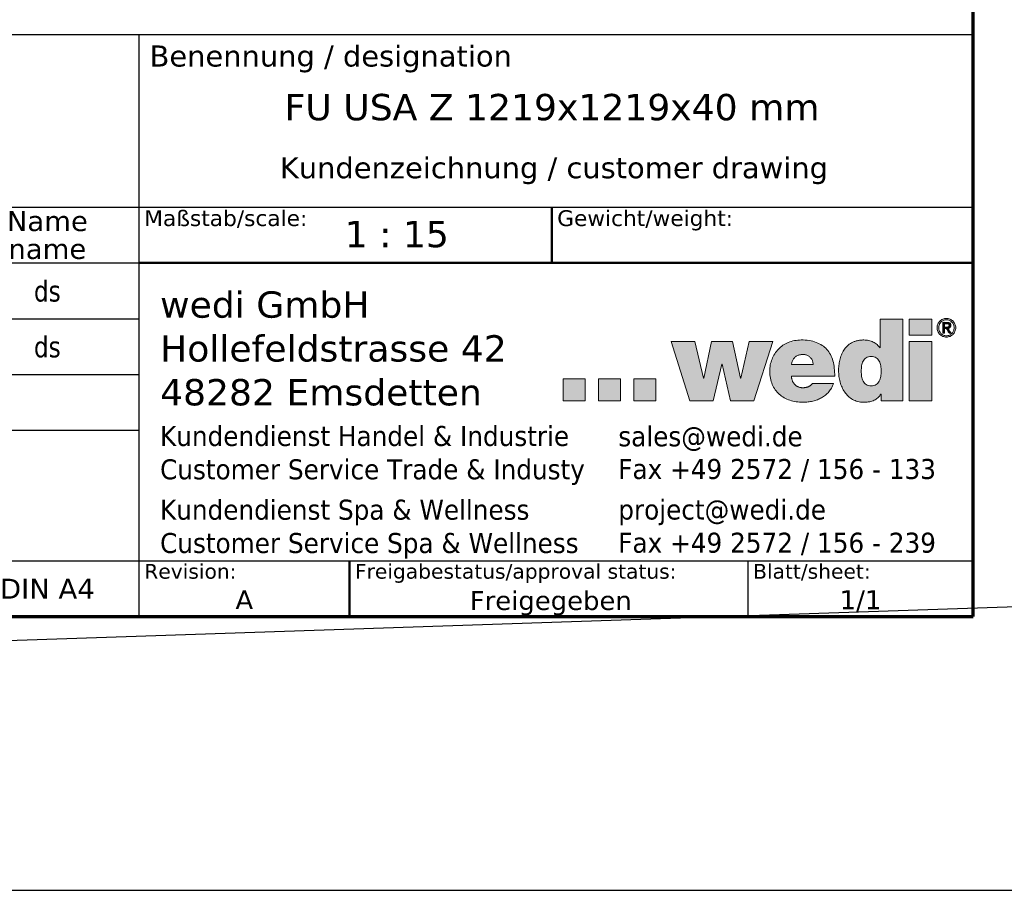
# Model space of a CAD drawing. Header units: inches. Extents: x -360 to 360, y -12 to 172.
# Tile 3 of 15: x 67 to 122, y -12 to 37. Entities that reach past the tile are written whole.
import ezdxf
from ezdxf.enums import TextEntityAlignment as Align

# ---------------------------------------------------------------- set-up
doc = ezdxf.new("R2010")
doc.units = ezdxf.units.IN
doc.header["$LTSCALE"] = 15
doc.header["$MEASUREMENT"] = 0
doc.layers.get('0').update_dxf_attribs({"lineweight": 25})
for name, color, linetype, lineweight in [('AM_BOR', 7, 'Continuous', 25), ('Ebene 1', 7, 'Continuous', 25), ('Rahmen (ISO)', 7, 'Continuous', 70), ('Schraffur (ISO)', 7, 'Continuous', 18), ('Titel (ISO)', 7, 'Continuous', 50)]:
    doc.layers.add(name, color=color, linetype=linetype, lineweight=lineweight)
doc.styles.add('Notiztext 3.5', font='verdana.ttf')
doc.styles.add('Pfeiltext', font='verdana.ttf')
doc.styles.get("Standard").update_dxf_attribs({"font": 'verdana.ttf'})
doc.styles.add('Textstil26', font='verdana.ttf')
doc.styles.add('Textstil27', font='verdana.ttf')
doc.styles.add('Textstil29', font='verdana.ttf')
doc.styles.add('Textstil30', font='verdana.ttf')
doc.styles.add('Textstil32', font='verdana.ttf', dxfattribs={"width": 0.8})
doc.styles.add('Textstil69', font='verdana.ttf')
doc.styles.add('Textstil76', font='verdana.ttf')
doc.styles.add('Textstil77', font='verdana.ttf')

# ---------------------------------------------------------------- blocks, each defined once
blk = doc.blocks.new('Ränder wedi_Zeichnungsrahmen')
at = {"layer": 'Rahmen (ISO)'}
for p, q in [((8.0315, 0.2362), (8.0315, 11.4567)), ((0.7874, 0.2362), (8.0315, 0.2362))]:
    blk.add_line(p, q, dxfattribs=at)
blk = doc.blocks.new('Schriftfelder wedi Standard - Inch_Zoll ohne Toleranz')
at = {"layer": 'Schraffur (ISO)'}
h = blk.add_hatch(color=256, dxfattribs=at)
edge = h.paths.add_edge_path(flags=0)
edge.add_spline(control_points=[(-0.5719, 0.8137), (-0.5684, 0.8138), (-0.5619, 0.8144), (-0.5532, 0.8181), (-0.5465, 0.824), (-0.5416, 0.8314), (-0.5382, 0.8399), (-0.5353, 0.8524), (-0.5343, 0.8688), (-0.5353, 0.8852), (-0.5382, 0.8976), (-0.5416, 0.9061), (-0.5465, 0.9134), (-0.5532, 0.9193), (-0.5619, 0.923), (-0.5719, 0.924), (-0.5819, 0.923), (-0.5906, 0.9193), (-0.5973, 0.9134), (-0.6022, 0.9061), (-0.6056, 0.8976), (-0.6084, 0.8852), (-0.6094, 0.8688), (-0.6084, 0.8524), (-0.6056, 0.8399), (-0.6022, 0.8314), (-0.5973, 0.824), (-0.5906, 0.8181), (-0.5819, 0.8144), (-0.5754, 0.8137), (-0.5719, 0.8137)], knot_values=[0, 0, 0, 0, 0.034699, 0.064914, 0.09345, 0.122379, 0.152717, 0.184596, 0.250776, 0.316162, 0.347791, 0.377961, 0.406791, 0.435283, 0.465485, 0.500184, 0.534837, 0.564994, 0.593447, 0.62225, 0.652404, 0.684024, 0.749407, 0.815585, 0.847456, 0.877777, 0.906678, 0.935176, 0.965345, 1, 1, 1, 1], degree=3, periodic=0)
edge = h.paths.add_edge_path()
edge.add_line((-0.5377, 1.0629), (-0.5377, 0.9552))
edge.add_line((-0.5377, 0.9552), (-0.5386, 0.9552))
edge.add_spline(control_points=[(-0.5386, 0.9552), (-0.5421, 0.9596), (-0.5493, 0.9685), (-0.5642, 0.9779), (-0.581, 0.9839), (-0.5976, 0.9856), (-0.6123, 0.9847), (-0.6245, 0.9827), (-0.6355, 0.9793), (-0.6484, 0.9734), (-0.6623, 0.9631), (-0.675, 0.9473), (-0.684, 0.9293), (-0.6898, 0.9098), (-0.693, 0.8898), (-0.6941, 0.8694), (-0.6927, 0.8486), (-0.6885, 0.8279), (-0.6814, 0.808), (-0.6713, 0.7899), (-0.6582, 0.7742), (-0.6419, 0.7619), (-0.6258, 0.7554), (-0.6118, 0.7526), (-0.5996, 0.752), (-0.587, 0.7526), (-0.5749, 0.7545), (-0.5649, 0.7576), (-0.5544, 0.7626), (-0.5444, 0.7707), (-0.5384, 0.7785), (-0.5356, 0.7821)], knot_values=[0, 0, 0, 0, 0.043155, 0.086739, 0.131645, 0.17854, 0.212404, 0.243573, 0.272592, 0.299996, 0.351779, 0.402206, 0.453011, 0.504581, 0.556321, 0.607002, 0.660443, 0.714379, 0.767879, 0.820311, 0.871582, 0.922422, 0.974633, 1.002175, 1.0312, 1.067419, 1.097992, 1.124095, 1.146867, 1.186159, 1.221249, 1.221249, 1.221249, 1.221249], degree=3, periodic=0)
edge.add_line((-0.5356, 0.7821), (-0.5347, 0.7821))
edge.add_line((-0.5347, 0.7821), (-0.5347, 0.7578))
edge.add_line((-0.5347, 0.7578), (-0.4531, 0.7578))
edge.add_line((-0.4531, 0.7578), (-0.4531, 1.0629))
edge.add_line((-0.4531, 1.0629), (-0.5377, 1.0629))
for points in [[(-0.4304, 1.0035), (-0.4304, 1.0629), (-0.3458, 1.0629), (-0.3458, 1.0035)], [(-1.319, 0.98), (-1.2497, 0.7581), (-1.163, 0.7581), (-1.1301, 0.8945), (-1.1292, 0.8945), (-1.0971, 0.7581), (-1.0104, 0.7581), (-0.9398, 0.98), (-1.0279, 0.98), (-1.0587, 0.8428), (-1.0604, 0.8428), (-1.0899, 0.98), (-1.169, 0.98), (-1.1971, 0.8428), (-1.198, 0.8428), (-1.2309, 0.98)], [(-0.4304, 0.7581), (-0.3458, 0.7581), (-0.3458, 0.9799), (-0.4304, 0.9799)], [(-1.6408, 0.8401), (-1.7235, 0.8401), (-1.7235, 0.7574), (-1.6408, 0.7574)], [(-1.5085, 0.8401), (-1.5912, 0.8401), (-1.5912, 0.7581), (-1.5085, 0.7581)], [(-1.3763, 0.8401), (-1.3763, 0.7581), (-1.4589, 0.7581), (-1.4589, 0.8401)]]:
    blk.add_hatch(color=256, dxfattribs=at).paths.add_polyline_path(points)
h = blk.add_hatch(color=256, dxfattribs=at)
edge = h.paths.add_edge_path(flags=0)
edge.add_spline(control_points=[(-0.3172, 1.0191), (-0.3165, 1.0173), (-0.3147, 1.014), (-0.3112, 1.0096), (-0.307, 1.0059), (-0.302, 1.0032), (-0.2965, 1.0015), (-0.2906, 1.0009), (-0.2848, 1.0015), (-0.2793, 1.0031), (-0.2744, 1.006), (-0.2702, 1.0096), (-0.2666, 1.0139), (-0.2641, 1.0191), (-0.2623, 1.0248), (-0.2619, 1.0309), (-0.2624, 1.037), (-0.2642, 1.0426), (-0.2666, 1.0477), (-0.2702, 1.052), (-0.2744, 1.0556), (-0.2793, 1.0583), (-0.2848, 1.0601), (-0.2906, 1.0606), (-0.2965, 1.0601), (-0.302, 1.0583), (-0.307, 1.0557), (-0.3112, 1.052), (-0.3147, 1.0477), (-0.3173, 1.0426), (-0.319, 1.037), (-0.3196, 1.0309), (-0.3191, 1.0249), (-0.3179, 1.0209), (-0.3172, 1.0191)], knot_values=[-1, -1, -1, -1, -0.968769, -0.938514, -0.908528, -0.877859, -0.846824, -0.81451, -0.782845, -0.751665, -0.721347, -0.691382, -0.661076, -0.630076, -0.597827, -0.563882, -0.531049, -0.499298, -0.468506, -0.438444, -0.408565, -0.3784, -0.347161, -0.315526, -0.283241, -0.252147, -0.221629, -0.19173, -0.161719, -0.130694, -0.098997, -0.066153, -0.032195, 0, 0, 0, 0], degree=3, periodic=0)
edge = h.paths.add_edge_path()
edge.add_spline(control_points=[(-0.3229, 1.0446), (-0.3238, 1.0425), (-0.3252, 1.038), (-0.3259, 1.0309), (-0.3252, 1.0238), (-0.3231, 1.017), (-0.3198, 1.0111), (-0.3155, 1.0058), (-0.3102, 1.0017), (-0.3042, 0.9985), (-0.2976, 0.9965), (-0.2906, 0.9958), (-0.2836, 0.9965), (-0.2771, 0.9985), (-0.2711, 1.0016), (-0.2659, 1.0059), (-0.2616, 1.011), (-0.2584, 1.0171), (-0.2562, 1.0238), (-0.2556, 1.0309), (-0.2562, 1.038), (-0.2584, 1.0446), (-0.2616, 1.0506), (-0.2659, 1.0557), (-0.2711, 1.06), (-0.277, 1.0631), (-0.2836, 1.0651), (-0.2906, 1.0657), (-0.2976, 1.0651), (-0.3042, 1.0631), (-0.3102, 1.0599), (-0.3155, 1.0558), (-0.3198, 1.0506), (-0.3219, 1.0467), (-0.3229, 1.0446)], knot_values=[0, 0, 0, 0, 0.031498, 0.063871, 0.097255, 0.129121, 0.16021, 0.19058, 0.221045, 0.251572, 0.283155, 0.315097, 0.34707, 0.378466, 0.408835, 0.43896, 0.469377, 0.500279, 0.532169, 0.565531, 0.597881, 0.629403, 0.660135, 0.690407, 0.720506, 0.750951, 0.782355, 0.814304, 0.846223, 0.877814, 0.908416, 0.938856, 0.96908, 1, 1, 1, 1], degree=3, periodic=0)
h = blk.add_hatch(color=256, dxfattribs=at)
edge = h.paths.add_edge_path(flags=0)
edge.add_spline(control_points=[(-0.2912, 1.0331), (-0.2903, 1.0331), (-0.2885, 1.0331), (-0.2863, 1.0333), (-0.2847, 1.0337), (-0.2837, 1.0341), (-0.2827, 1.0347), (-0.2819, 1.0354), (-0.2812, 1.0363), (-0.2808, 1.0375), (-0.2806, 1.0388), (-0.2805, 1.0402), (-0.2807, 1.0415), (-0.281, 1.0426), (-0.2816, 1.0434), (-0.2823, 1.0441), (-0.283, 1.0447), (-0.2842, 1.0453), (-0.2859, 1.0458), (-0.2877, 1.046), (-0.289, 1.046), (-0.2897, 1.046), (-0.2902, 1.046), (-0.2912, 1.046), (-0.2928, 1.046), (-0.2948, 1.046), (-0.2963, 1.0461), (-0.2973, 1.046), (-0.2977, 1.0461), (-0.298, 1.046), (-0.2978, 1.0454), (-0.2979, 1.0447), (-0.2978, 1.0429), (-0.2979, 1.0404), (-0.2979, 1.0378), (-0.2979, 1.0358), (-0.2979, 1.0346), (-0.2978, 1.0338), (-0.298, 1.0332), (-0.2978, 1.0331), (-0.2972, 1.0332), (-0.2956, 1.033), (-0.2937, 1.0331), (-0.292, 1.0331), (-0.2914, 1.0331), (-0.2912, 1.0331), (-0.2912, 1.0331)], knot_values=[-1, -1, -1, -1, -0.950287, -0.902175, -0.881324, -0.861242, -0.841051, -0.820798, -0.800643, -0.77928, -0.753999, -0.726464, -0.703741, -0.683998, -0.665669, -0.648191, -0.630877, -0.612858, -0.575671, -0.535024, -0.514517, -0.506166, -0.497845, -0.484984, -0.450288, -0.411369, -0.377517, -0.365396, -0.358025, -0.356271, -0.348826, -0.333239, -0.311301, -0.255536, -0.195862, -0.169038, -0.146611, -0.130372, -0.122114, -0.120862, -0.115361, -0.09364, -0.033314, -0.009567, -0.002546, 0, 0, 0, 0], degree=3, periodic=0)
edge = h.paths.add_edge_path()
edge.add_spline(control_points=[(-0.2885, 1.0511), (-0.2886, 1.0511), (-0.2891, 1.0511), (-0.2907, 1.0511), (-0.295, 1.0511), (-0.2995, 1.0513), (-0.3029, 1.051), (-0.3038, 1.0512), (-0.3046, 1.0507), (-0.3038, 1.0487), (-0.3044, 1.0458), (-0.304, 1.0395), (-0.3043, 1.0308), (-0.3041, 1.0221), (-0.3043, 1.0159), (-0.304, 1.0128), (-0.3044, 1.0111), (-0.304, 1.0103), (-0.3022, 1.0109), (-0.3004, 1.0103), (-0.2989, 1.0106), (-0.2978, 1.0104), (-0.298, 1.0113), (-0.2978, 1.0129), (-0.2979, 1.0164), (-0.2978, 1.0207), (-0.298, 1.0244), (-0.2977, 1.0266), (-0.2981, 1.0277), (-0.2973, 1.0282), (-0.2961, 1.0279), (-0.2945, 1.028), (-0.2929, 1.0279), (-0.2917, 1.0281), (-0.2908, 1.0277), (-0.2904, 1.0266), (-0.2888, 1.0244), (-0.2866, 1.0207), (-0.2838, 1.0164), (-0.2818, 1.0129), (-0.2805, 1.0113), (-0.2801, 1.0104), (-0.2791, 1.0106), (-0.2773, 1.0103), (-0.2754, 1.0109), (-0.2736, 1.0103), (-0.2732, 1.0108), (-0.2743, 1.0115), (-0.2747, 1.0129), (-0.2767, 1.0156), (-0.2791, 1.0195), (-0.2815, 1.0233), (-0.2835, 1.0262), (-0.284, 1.0274), (-0.2852, 1.0285), (-0.2839, 1.0286), (-0.2824, 1.0289), (-0.2798, 1.0297), (-0.2773, 1.0314), (-0.2752, 1.0338), (-0.2743, 1.0372), (-0.2742, 1.0409), (-0.2749, 1.0446), (-0.2768, 1.0477), (-0.2798, 1.0498), (-0.2838, 1.0509), (-0.2868, 1.0511), (-0.2885, 1.0511)], knot_values=[0, 0, 0, 0, 0.002245, 0.008381, 0.028737, 0.076631, 0.084863, 0.089802, 0.091023, 0.100424, 0.119095, 0.14472, 0.207559, 0.270398, 0.296023, 0.314694, 0.324094, 0.324881, 0.330158, 0.349348, 0.357504, 0.360862, 0.363355, 0.37017, 0.392777, 0.420703, 0.445969, 0.455111, 0.460597, 0.462607, 0.46991, 0.48027, 0.49063, 0.497933, 0.500569, 0.507069, 0.517903, 0.547843, 0.580935, 0.607723, 0.615799, 0.618754, 0.622345, 0.631066, 0.651586, 0.657229, 0.657615, 0.662568, 0.672404, 0.685905, 0.71901, 0.752116, 0.765617, 0.775453, 0.780406, 0.783475, 0.792867, 0.810732, 0.827868, 0.845154, 0.864227, 0.887328, 0.909172, 0.928704, 0.948581, 0.97168, 1, 1, 1, 1], degree=3, periodic=0)
h = blk.add_hatch(color=256, dxfattribs=at)
edge = h.paths.add_edge_path(flags=0)
edge.add_spline(control_points=[(-0.8262, 0.9309), (-0.8242, 0.9309), (-0.8203, 0.9306), (-0.8146, 0.9294), (-0.8094, 0.9274), (-0.8047, 0.9246), (-0.8005, 0.9213), (-0.7969, 0.9174), (-0.7939, 0.913), (-0.7915, 0.9081), (-0.79, 0.903), (-0.7889, 0.8981), (-0.7893, 0.8956), (-0.7887, 0.8936), (-0.7895, 0.8937), (-0.7906, 0.8936), (-0.7927, 0.8937), (-0.7955, 0.8937), (-0.8006, 0.8937), (-0.8082, 0.8937), (-0.8184, 0.8937), (-0.8293, 0.8937), (-0.8403, 0.8937), (-0.8505, 0.8937), (-0.8581, 0.8937), (-0.8632, 0.8937), (-0.866, 0.8937), (-0.8681, 0.8936), (-0.8691, 0.8937), (-0.8698, 0.8936), (-0.8696, 0.8942), (-0.8695, 0.8955), (-0.8686, 0.8991), (-0.8673, 0.904), (-0.865, 0.9096), (-0.8621, 0.9145), (-0.8587, 0.9188), (-0.8546, 0.9225), (-0.85, 0.9256), (-0.8448, 0.928), (-0.8391, 0.9297), (-0.8328, 0.9307), (-0.8284, 0.9309), (-0.8262, 0.9309)], knot_values=[-1, -1, -1, -1, -0.970522, -0.942344, -0.915116, -0.888531, -0.86232, -0.836254, -0.810128, -0.783754, -0.756945, -0.729507, -0.715477, -0.710748, -0.709678, -0.703909, -0.693711, -0.679576, -0.661996, -0.618469, -0.567069, -0.511731, -0.456394, -0.404994, -0.361467, -0.343887, -0.329752, -0.319554, -0.313785, -0.312715, -0.311324, -0.307144, -0.290779, -0.259629, -0.230295, -0.20237, -0.17536, -0.148701, -0.121787, -0.094005, -0.064779, -0.033592, 0, 0, 0, 0], degree=3, periodic=0)
edge = h.paths.add_edge_path()
edge.add_line((-0.7078, 0.8497), (-0.8701, 0.8497))
edge.add_spline(control_points=[(-0.8701, 0.8497), (-0.8699, 0.8481), (-0.8696, 0.8451), (-0.8688, 0.8406), (-0.8677, 0.8363), (-0.8663, 0.8323), (-0.8646, 0.8285), (-0.8626, 0.8249), (-0.8603, 0.8216), (-0.8577, 0.8186), (-0.8549, 0.8159), (-0.8517, 0.8134), (-0.8483, 0.8114), (-0.8446, 0.8096), (-0.8406, 0.8082), (-0.8363, 0.8073), (-0.8317, 0.8066), (-0.8286, 0.8065), (-0.827, 0.8065)], knot_values=[0, 0, 0, 0, 0.011871, 0.023383, 0.034556, 0.045416, 0.055995, 0.066338, 0.076497, 0.086536, 0.096528, 0.106556, 0.116711, 0.12709, 0.137793, 0.148921, 0.160571, 0.172839, 0.172839, 0.172839, 0.172839], degree=3, periodic=0)
edge.add_spline(control_points=[(-0.827, 0.8065), (-0.8261, 0.8065), (-0.8244, 0.8065), (-0.8218, 0.8067), (-0.8192, 0.807), (-0.8166, 0.8075), (-0.814, 0.808), (-0.8115, 0.8087), (-0.8091, 0.8095), (-0.8067, 0.8104), (-0.8043, 0.8114), (-0.8021, 0.8126), (-0.8, 0.8139), (-0.798, 0.8153), (-0.7961, 0.8169), (-0.7944, 0.8185), (-0.7929, 0.8203), (-0.792, 0.8216), (-0.7915, 0.8223)], knot_values=[0, 0, 0, 0, 0.006559, 0.013169, 0.01981, 0.026462, 0.033107, 0.039727, 0.046304, 0.052825, 0.059279, 0.065656, 0.071951, 0.078166, 0.084304, 0.090378, 0.096407, 0.102416, 0.102416, 0.102416, 0.102416], degree=3, periodic=0)
edge.add_line((-0.7915, 0.8223), (-0.7125, 0.8223))
edge.add_spline(control_points=[(-0.7125, 0.8223), (-0.7148, 0.8166), (-0.7194, 0.8054), (-0.7299, 0.7909), (-0.7424, 0.7787), (-0.7568, 0.7689), (-0.7728, 0.7613), (-0.7899, 0.756), (-0.808, 0.7529), (-0.8289, 0.7517), (-0.8519, 0.7534), (-0.8758, 0.7591), (-0.8973, 0.7686), (-0.9159, 0.7817), (-0.9311, 0.7986), (-0.9425, 0.8188), (-0.9495, 0.8424), (-0.9517, 0.8672), (-0.9496, 0.8915), (-0.9433, 0.9137), (-0.933, 0.9338), (-0.9192, 0.9514), (-0.9019, 0.9659), (-0.8816, 0.9768), (-0.8586, 0.9837), (-0.8319, 0.9859), (-0.8042, 0.9839), (-0.7774, 0.9773), (-0.755, 0.9661), (-0.737, 0.9504), (-0.7234, 0.9304), (-0.7141, 0.9067), (-0.7087, 0.8793), (-0.7081, 0.8599), (-0.7078, 0.8497)], knot_values=[0, 0, 0, 0, 0.046845, 0.091634, 0.135518, 0.17939, 0.223861, 0.269282, 0.315783, 0.363338, 0.42883, 0.490658, 0.549548, 0.606552, 0.663102, 0.721003, 0.78232, 0.849198, 0.909267, 0.967289, 1.024005, 1.080171, 1.136634, 1.194396, 1.254659, 1.318825, 1.396987, 1.465551, 1.527499, 1.586411, 1.646022, 1.709592, 1.779523, 1.85736, 1.85736, 1.85736, 1.85736], degree=3, periodic=0)
at = {"layer": 'AM_BOR', "color": 7}
for p, q in [((-0.1904, 2.1258), (-7.4345, 2.1258)), ((-3.3085, 2.1258), (-3.3085, -0.0494)), ((-0.1904, -0.0494), (-0.1904, 2.1258)), ((-7.4345, 1.4821), (-0.1904, 1.4821)), ((-5.1234, 0.1593), (-0.1904, 0.1593)), ((-1.0329, 0.1593), (-1.0329, -0.0494)), ((-7.4345, -0.0494), (-0.1904, -0.0494))]:
    blk.add_line(p, q, dxfattribs=at)
at = {"layer": 'AM_BOR'}
for p, q in [((-5.1234, 1.2734), (-3.3085, 1.2734)), ((-5.1234, 1.0648), (-3.3085, 1.0648)), ((-5.1234, 0.8561), (-3.3085, 0.8561)), ((-5.1234, 0.6475), (-3.3085, 0.6475))]:
    blk.add_line(p, q, dxfattribs=at)
at = {"layer": 'Ebene 1', "lineweight": 5}
for p, q in [((-0.4304, 1.0035), (-0.4304, 1.0629)), ((-0.4304, 1.0629), (-0.3458, 1.0629)), ((-0.3458, 1.0629), (-0.3458, 1.0035)), ((-0.3458, 1.0035), (-0.4304, 1.0035)), ((-1.2497, 0.7581), (-1.319, 0.98)), ((-1.319, 0.98), (-1.2309, 0.98)), ((-1.2309, 0.98), (-1.198, 0.8428)), ((-1.1971, 0.8428), (-1.169, 0.98)), ((-1.169, 0.98), (-1.0899, 0.98)), ((-1.0899, 0.98), (-1.0604, 0.8428)), ((-1.0587, 0.8428), (-1.0279, 0.98)), ((-1.0279, 0.98), (-0.9398, 0.98)), ((-0.9398, 0.98), (-1.0104, 0.7581)), ((-0.4304, 0.7581), (-0.4304, 0.9799)), ((-0.4304, 0.9799), (-0.3458, 0.9799)), ((-0.3458, 0.9799), (-0.3458, 0.7581)), ((-1.1301, 0.8945), (-1.163, 0.7581)), ((-1.1292, 0.8945), (-1.1301, 0.8945)), ((-1.0971, 0.7581), (-1.1292, 0.8945)), ((-1.6408, 0.8401), (-1.7235, 0.8401)), ((-1.7235, 0.8401), (-1.7235, 0.7574)), ((-1.6408, 0.7574), (-1.6408, 0.8401)), ((-1.5085, 0.8401), (-1.5912, 0.8401)), ((-1.5912, 0.8401), (-1.5912, 0.7581)), ((-1.5085, 0.7581), (-1.5085, 0.8401)), ((-1.4589, 0.8401), (-1.4589, 0.7581)), ((-1.3763, 0.8401), (-1.4589, 0.8401)), ((-1.3763, 0.7581), (-1.3763, 0.8401)), ((-1.198, 0.8428), (-1.1971, 0.8428)), ((-1.0604, 0.8428), (-1.0587, 0.8428)), ((-1.7235, 0.7574), (-1.6408, 0.7574)), ((-1.5912, 0.7581), (-1.5085, 0.7581)), ((-1.4589, 0.7581), (-1.3763, 0.7581)), ((-1.163, 0.7581), (-1.2497, 0.7581)), ((-1.0104, 0.7581), (-1.0971, 0.7581)), ((-0.3458, 0.7581), (-0.4304, 0.7581))]:
    blk.add_line(p, q, dxfattribs=at)
for points, knots in [([(-0.5377, 1.0629), (-0.5377, 1.0628), (-0.5377, 1.0624), (-0.5377, 1.0615), (-0.5377, 1.0601), (-0.5377, 1.0581), (-0.5377, 1.0557), (-0.5377, 1.0529), (-0.5377, 1.0496), (-0.5377, 1.0446), (-0.5377, 1.0376), (-0.5377, 1.0253), (-0.5377, 1.0091), (-0.5377, 0.9928), (-0.5377, 0.9805), (-0.5377, 0.9735), (-0.5377, 0.9685), (-0.5377, 0.9653), (-0.5377, 0.9624), (-0.5377, 0.96), (-0.5377, 0.958), (-0.5377, 0.9566), (-0.5377, 0.9557), (-0.5377, 0.9553), (-0.5377, 0.9552)], [0, 0, 0, 0, 0.000785, 0.0030733, 0.0067645, 0.0117586, 0.0179552, 0.0252542, 0.0335554, 0.0427585, 0.0634696, 0.0865859, 0.1368271, 0.1870683, 0.2101846, 0.2308957, 0.2400988, 0.2484, 0.255699, 0.2618956, 0.2668896, 0.2705809, 0.2728692, 0.2736542, 0.2736542, 0.2736542, 0.2736542]), ([(-0.4531, 1.0629), (-0.4532, 1.0629), (-0.4535, 1.0629), (-0.4542, 1.0629), (-0.4553, 1.0629), (-0.4569, 1.0629), (-0.4588, 1.0629), (-0.461, 1.0629), (-0.4636, 1.0629), (-0.4675, 1.0629), (-0.473, 1.0629), (-0.4826, 1.0629), (-0.4954, 1.0629), (-0.5081, 1.0629), (-0.5178, 1.0629), (-0.5233, 1.0629), (-0.5272, 1.0629), (-0.5297, 1.0629), (-0.532, 1.0629), (-0.5339, 1.0629), (-0.5354, 1.0629), (-0.5366, 1.0629), (-0.5373, 1.0629), (-0.5376, 1.0629), (-0.5377, 1.0629)], [0, 0, 0, 0, 0.0006161, 0.0024119, 0.0053087, 0.009228, 0.014091, 0.0198192, 0.0263339, 0.0335564, 0.0498102, 0.0679516, 0.1073803, 0.146809, 0.1649504, 0.1812043, 0.1884268, 0.1949414, 0.2006696, 0.2055327, 0.2094519, 0.2123488, 0.2141446, 0.2147606, 0.2147606, 0.2147606, 0.2147606]), ([(-0.4531, 0.7578), (-0.4531, 0.7581), (-0.4531, 0.7592), (-0.4531, 0.7617), (-0.4531, 0.7658), (-0.4531, 0.7713), (-0.4531, 0.7782), (-0.4531, 0.7863), (-0.4531, 0.7955), (-0.4531, 0.8097), (-0.4531, 0.8294), (-0.4531, 0.8644), (-0.4531, 0.9103), (-0.4531, 0.9563), (-0.4531, 0.9913), (-0.4531, 1.011), (-0.4531, 1.0252), (-0.4531, 1.0344), (-0.4531, 1.0425), (-0.4531, 1.0494), (-0.4531, 1.0549), (-0.4531, 1.059), (-0.4531, 1.0615), (-0.4531, 1.0626), (-0.4531, 1.0629)], [0, 0, 0, 0, 0.0022235, 0.0087046, 0.0191597, 0.0333047, 0.050856, 0.0715295, 0.0950415, 0.1211081, 0.1797699, 0.2452439, 0.387546, 0.529848, 0.5953221, 0.6539839, 0.6800505, 0.7035625, 0.724236, 0.7417873, 0.7559323, 0.7663873, 0.7728685, 0.775092, 0.775092, 0.775092, 0.775092]), ([(-0.3229, 1.0446), (-0.3219, 1.0467), (-0.3198, 1.0506), (-0.3155, 1.0558), (-0.3102, 1.0599), (-0.3042, 1.0631), (-0.2976, 1.0651), (-0.2906, 1.0657), (-0.2836, 1.0651), (-0.277, 1.0631), (-0.2711, 1.06), (-0.2659, 1.0557), (-0.2616, 1.0506), (-0.2584, 1.0446), (-0.2562, 1.038), (-0.2556, 1.0309), (-0.2562, 1.0238), (-0.2584, 1.0171), (-0.2616, 1.011), (-0.2659, 1.0059), (-0.2711, 1.0016), (-0.2771, 0.9985), (-0.2836, 0.9965), (-0.2906, 0.9958), (-0.2976, 0.9965), (-0.3042, 0.9985), (-0.3102, 1.0017), (-0.3155, 1.0058), (-0.3198, 1.0111), (-0.3231, 1.017), (-0.3252, 1.0238), (-0.3259, 1.0309), (-0.3252, 1.038), (-0.3238, 1.0425), (-0.3229, 1.0446)], [0, 0, 0, 0, 0.03092, 0.061144, 0.091584, 0.122186, 0.153777, 0.185696, 0.217645, 0.249049, 0.279494, 0.309593, 0.339865, 0.370597, 0.402119, 0.434469, 0.467831, 0.499721, 0.530623, 0.56104, 0.591165, 0.621534, 0.65293, 0.684903, 0.716845, 0.748428, 0.778955, 0.80942, 0.83979, 0.870879, 0.902745, 0.936129, 0.968502, 1, 1, 1, 1]), ([(-0.3172, 1.0191), (-0.3165, 1.0173), (-0.3147, 1.014), (-0.3112, 1.0096), (-0.307, 1.0059), (-0.302, 1.0032), (-0.2965, 1.0015), (-0.2906, 1.0009), (-0.2848, 1.0015), (-0.2793, 1.0031), (-0.2744, 1.006), (-0.2702, 1.0096), (-0.2666, 1.0139), (-0.2641, 1.0191), (-0.2623, 1.0248), (-0.2619, 1.0309), (-0.2624, 1.037), (-0.2642, 1.0426), (-0.2666, 1.0477), (-0.2702, 1.052), (-0.2744, 1.0556), (-0.2793, 1.0583), (-0.2848, 1.0601), (-0.2906, 1.0606), (-0.2965, 1.0601), (-0.302, 1.0583), (-0.307, 1.0557), (-0.3112, 1.052), (-0.3147, 1.0477), (-0.3173, 1.0426), (-0.319, 1.037), (-0.3196, 1.0309), (-0.3191, 1.0249), (-0.3179, 1.0209), (-0.3172, 1.0191)], [0, 0, 0, 0, 0.031231, 0.061486, 0.091472, 0.122141, 0.153176, 0.18549, 0.217155, 0.248335, 0.278653, 0.308618, 0.338924, 0.369924, 0.402173, 0.436118, 0.468951, 0.500702, 0.531494, 0.561556, 0.591435, 0.6216, 0.652839, 0.684474, 0.716759, 0.747853, 0.778371, 0.80827, 0.838281, 0.869306, 0.901003, 0.933847, 0.967805, 1, 1, 1, 1]), ([(-0.2885, 1.0511), (-0.2868, 1.0511), (-0.2838, 1.0509), (-0.2798, 1.0498), (-0.2768, 1.0477), (-0.2749, 1.0446), (-0.2742, 1.0409), (-0.2743, 1.0372), (-0.2752, 1.0338), (-0.2773, 1.0314), (-0.2798, 1.0297), (-0.2824, 1.0289), (-0.2839, 1.0286), (-0.2852, 1.0285), (-0.284, 1.0274), (-0.2835, 1.0262), (-0.2815, 1.0233), (-0.2791, 1.0195), (-0.2767, 1.0156), (-0.2747, 1.0129), (-0.2743, 1.0115), (-0.2732, 1.0108), (-0.2736, 1.0103), (-0.2754, 1.0109), (-0.2773, 1.0103), (-0.2791, 1.0106), (-0.2801, 1.0104), (-0.2805, 1.0113), (-0.2818, 1.0129), (-0.2838, 1.0164), (-0.2866, 1.0207), (-0.2888, 1.0244), (-0.2904, 1.0266), (-0.2908, 1.0277), (-0.2917, 1.0281), (-0.2929, 1.0279), (-0.2945, 1.028), (-0.2961, 1.0279), (-0.2973, 1.0282), (-0.2981, 1.0277), (-0.2977, 1.0266), (-0.298, 1.0244), (-0.2978, 1.0207), (-0.2979, 1.0164), (-0.2978, 1.0129), (-0.298, 1.0113), (-0.2978, 1.0104), (-0.2989, 1.0106), (-0.3004, 1.0103), (-0.3022, 1.0109), (-0.304, 1.0103), (-0.3044, 1.0111), (-0.304, 1.0128), (-0.3043, 1.0159), (-0.3041, 1.0221), (-0.3043, 1.0308), (-0.304, 1.0395), (-0.3044, 1.0458), (-0.3038, 1.0487), (-0.3046, 1.0507), (-0.3038, 1.0512), (-0.3029, 1.051), (-0.2995, 1.0513), (-0.295, 1.0511), (-0.2907, 1.0511), (-0.2891, 1.0511), (-0.2886, 1.0511), (-0.2885, 1.0511)], [0, 0, 0, 0, 0.02832, 0.051419, 0.071296, 0.090828, 0.112672, 0.135773, 0.154846, 0.172132, 0.189268, 0.207133, 0.216525, 0.219594, 0.224547, 0.234383, 0.247884, 0.28099, 0.314095, 0.327596, 0.337432, 0.342385, 0.342771, 0.348414, 0.368934, 0.377655, 0.381246, 0.384201, 0.392277, 0.419065, 0.452157, 0.482097, 0.492931, 0.499431, 0.502067, 0.50937, 0.51973, 0.53009, 0.537393, 0.539403, 0.544889, 0.554031, 0.579297, 0.607223, 0.62983, 0.636645, 0.639138, 0.642496, 0.650652, 0.669842, 0.675119, 0.675906, 0.685306, 0.703977, 0.729602, 0.792441, 0.85528, 0.880905, 0.899576, 0.908977, 0.910198, 0.915137, 0.923369, 0.971263, 0.991619, 0.997755, 1, 1, 1, 1]), ([(-0.2912, 1.0331), (-0.2903, 1.0331), (-0.2885, 1.0331), (-0.2863, 1.0333), (-0.2847, 1.0337), (-0.2837, 1.0341), (-0.2827, 1.0347), (-0.2819, 1.0354), (-0.2812, 1.0363), (-0.2808, 1.0375), (-0.2806, 1.0388), (-0.2805, 1.0402), (-0.2807, 1.0415), (-0.281, 1.0426), (-0.2816, 1.0434), (-0.2823, 1.0441), (-0.283, 1.0447), (-0.2842, 1.0453), (-0.2859, 1.0458), (-0.2877, 1.046), (-0.289, 1.046), (-0.2897, 1.046), (-0.2902, 1.046), (-0.2912, 1.046), (-0.2928, 1.046), (-0.2948, 1.046), (-0.2963, 1.0461), (-0.2973, 1.046), (-0.2977, 1.0461), (-0.298, 1.046), (-0.2978, 1.0454), (-0.2979, 1.0447), (-0.2978, 1.0429), (-0.2979, 1.0404), (-0.2979, 1.0378), (-0.2979, 1.0358), (-0.2979, 1.0346), (-0.2978, 1.0338), (-0.298, 1.0332), (-0.2978, 1.0331), (-0.2972, 1.0332), (-0.2956, 1.033), (-0.2937, 1.0331), (-0.292, 1.0331), (-0.2914, 1.0331), (-0.2912, 1.0331), (-0.2912, 1.0331)], [0, 0, 0, 0, 0.049713, 0.097825, 0.118676, 0.138758, 0.158949, 0.179202, 0.199357, 0.22072, 0.246001, 0.273536, 0.296259, 0.316002, 0.334331, 0.351809, 0.369123, 0.387142, 0.424329, 0.464976, 0.485483, 0.493834, 0.502155, 0.515016, 0.549712, 0.588631, 0.622483, 0.634604, 0.641975, 0.643729, 0.651174, 0.666761, 0.688699, 0.744464, 0.804138, 0.830962, 0.853389, 0.869628, 0.877886, 0.879138, 0.884639, 0.90636, 0.966686, 0.990433, 0.997454, 1, 1, 1, 1]), ([(-0.7078, 0.8497), (-0.7081, 0.8599), (-0.7087, 0.8793), (-0.7141, 0.9067), (-0.7234, 0.9304), (-0.737, 0.9504), (-0.755, 0.9661), (-0.7774, 0.9773), (-0.8042, 0.9839), (-0.8319, 0.9859), (-0.8586, 0.9837), (-0.8816, 0.9768), (-0.9019, 0.9659), (-0.9192, 0.9514), (-0.933, 0.9338), (-0.9433, 0.9137), (-0.9496, 0.8915), (-0.9517, 0.8672), (-0.9495, 0.8424), (-0.9425, 0.8188), (-0.9311, 0.7986), (-0.9159, 0.7817), (-0.8973, 0.7686), (-0.8758, 0.7591), (-0.8519, 0.7534), (-0.8289, 0.7517), (-0.808, 0.7529), (-0.7899, 0.756), (-0.7728, 0.7613), (-0.7568, 0.7689), (-0.7424, 0.7787), (-0.7299, 0.7909), (-0.7194, 0.8054), (-0.7148, 0.8166), (-0.7125, 0.8223)], [0, 0, 0, 0, 0.077838, 0.147768, 0.211338, 0.270949, 0.329861, 0.391809, 0.460373, 0.538535, 0.602701, 0.662964, 0.720726, 0.777189, 0.833355, 0.890071, 0.948093, 1.008162, 1.075041, 1.136357, 1.194259, 1.250809, 1.307812, 1.366702, 1.42853, 1.494022, 1.541577, 1.588079, 1.633499, 1.67797, 1.721843, 1.765726, 1.810515, 1.85736, 1.85736, 1.85736, 1.85736]), ([(-0.5386, 0.9552), (-0.5421, 0.9596), (-0.5493, 0.9685), (-0.5642, 0.9779), (-0.581, 0.9839), (-0.5976, 0.9856), (-0.6123, 0.9847), (-0.6245, 0.9827), (-0.6355, 0.9793), (-0.6484, 0.9734), (-0.6623, 0.9631), (-0.675, 0.9473), (-0.684, 0.9293), (-0.6898, 0.9098), (-0.693, 0.8898), (-0.6941, 0.8694), (-0.6927, 0.8486), (-0.6885, 0.8279), (-0.6814, 0.808), (-0.6713, 0.7899), (-0.6582, 0.7742), (-0.6419, 0.7619), (-0.6258, 0.7554), (-0.6118, 0.7526), (-0.5996, 0.752), (-0.587, 0.7526), (-0.5749, 0.7545), (-0.5649, 0.7576), (-0.5544, 0.7626), (-0.5444, 0.7707), (-0.5384, 0.7785), (-0.5356, 0.7821)], [0, 0, 0, 0, 0.043155, 0.086739, 0.131645, 0.17854, 0.212404, 0.243573, 0.272592, 0.299996, 0.351779, 0.402206, 0.453011, 0.504581, 0.556321, 0.607002, 0.660443, 0.714379, 0.767879, 0.820311, 0.871582, 0.922422, 0.974633, 1.002175, 1.0312, 1.067419, 1.097992, 1.124095, 1.146867, 1.186159, 1.221249, 1.221249, 1.221249, 1.221249]), ([(-0.8262, 0.9309), (-0.8242, 0.9309), (-0.8203, 0.9306), (-0.8146, 0.9294), (-0.8094, 0.9274), (-0.8047, 0.9246), (-0.8005, 0.9213), (-0.7969, 0.9174), (-0.7939, 0.913), (-0.7915, 0.9081), (-0.79, 0.903), (-0.7889, 0.8981), (-0.7893, 0.8956), (-0.7887, 0.8936), (-0.7895, 0.8937), (-0.7906, 0.8936), (-0.7927, 0.8937), (-0.7955, 0.8937), (-0.8006, 0.8937), (-0.8082, 0.8937), (-0.8184, 0.8937), (-0.8293, 0.8937), (-0.8403, 0.8937), (-0.8505, 0.8937), (-0.8581, 0.8937), (-0.8632, 0.8937), (-0.866, 0.8937), (-0.8681, 0.8936), (-0.8691, 0.8937), (-0.8698, 0.8936), (-0.8696, 0.8942), (-0.8695, 0.8955), (-0.8686, 0.8991), (-0.8673, 0.904), (-0.865, 0.9096), (-0.8621, 0.9145), (-0.8587, 0.9188), (-0.8546, 0.9225), (-0.85, 0.9256), (-0.8448, 0.928), (-0.8391, 0.9297), (-0.8328, 0.9307), (-0.8284, 0.9309), (-0.8262, 0.9309)], [0, 0, 0, 0, 0.029478, 0.057656, 0.084884, 0.111469, 0.13768, 0.163746, 0.189872, 0.216246, 0.243055, 0.270493, 0.284523, 0.289252, 0.290322, 0.296091, 0.306289, 0.320424, 0.338004, 0.381531, 0.432931, 0.488269, 0.543606, 0.595006, 0.638533, 0.656113, 0.670248, 0.680446, 0.686215, 0.687285, 0.688676, 0.692856, 0.709221, 0.740371, 0.769705, 0.79763, 0.82464, 0.851299, 0.878213, 0.905995, 0.935221, 0.966408, 1, 1, 1, 1]), ([(-0.5719, 0.8137), (-0.5754, 0.8137), (-0.5819, 0.8144), (-0.5906, 0.8181), (-0.5973, 0.824), (-0.6022, 0.8314), (-0.6056, 0.8399), (-0.6084, 0.8524), (-0.6094, 0.8688), (-0.6084, 0.8852), (-0.6056, 0.8976), (-0.6022, 0.9061), (-0.5973, 0.9134), (-0.5906, 0.9193), (-0.5819, 0.923), (-0.5719, 0.924), (-0.5619, 0.923), (-0.5532, 0.9193), (-0.5465, 0.9134), (-0.5416, 0.9061), (-0.5382, 0.8976), (-0.5353, 0.8852), (-0.5343, 0.8688), (-0.5353, 0.8524), (-0.5382, 0.8399), (-0.5416, 0.8314), (-0.5465, 0.824), (-0.5532, 0.8181), (-0.5619, 0.8144), (-0.5684, 0.8138), (-0.5719, 0.8137)], [0, 0, 0, 0, 0.034655, 0.064824, 0.093322, 0.122223, 0.152544, 0.184415, 0.250593, 0.315976, 0.347596, 0.37775, 0.406553, 0.435006, 0.465163, 0.499816, 0.534515, 0.564717, 0.593209, 0.622039, 0.652209, 0.683838, 0.749224, 0.815404, 0.847283, 0.877621, 0.90655, 0.935086, 0.965301, 1, 1, 1, 1]), ([(-0.5377, 0.9552), (-0.5377, 0.9552), (-0.5377, 0.9552), (-0.5377, 0.9552), (-0.5377, 0.9552), (-0.5377, 0.9552), (-0.5377, 0.9552), (-0.5377, 0.9552), (-0.5378, 0.9552), (-0.5378, 0.9552), (-0.5379, 0.9552), (-0.538, 0.9552), (-0.5381, 0.9552), (-0.5382, 0.9552), (-0.5383, 0.9552), (-0.5384, 0.9552), (-0.5384, 0.9552), (-0.5385, 0.9552), (-0.5385, 0.9552), (-0.5385, 0.9552), (-0.5385, 0.9552), (-0.5385, 0.9552), (-0.5386, 0.9552), (-0.5386, 0.9552), (-0.5386, 0.9552)], [0, 0, 0, 0, 0.000006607, 0.000025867, 0.000056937, 0.000098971, 0.000151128, 0.000212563, 0.000282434, 0.000359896, 0.00053422, 0.000728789, 0.001151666, 0.001574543, 0.001769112, 0.001943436, 0.002020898, 0.002090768, 0.002152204, 0.00220436, 0.002246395, 0.002277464, 0.002296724, 0.002303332, 0.002303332, 0.002303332, 0.002303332]), ([(-0.827, 0.8065), (-0.8286, 0.8065), (-0.8317, 0.8066), (-0.8363, 0.8073), (-0.8406, 0.8082), (-0.8446, 0.8096), (-0.8483, 0.8114), (-0.8517, 0.8134), (-0.8549, 0.8159), (-0.8577, 0.8186), (-0.8603, 0.8216), (-0.8626, 0.8249), (-0.8646, 0.8285), (-0.8663, 0.8323), (-0.8677, 0.8363), (-0.8688, 0.8406), (-0.8696, 0.8451), (-0.8699, 0.8481), (-0.8701, 0.8497)], [0, 0, 0, 0, 0.0122685, 0.0239187, 0.035046, 0.0457491, 0.0561284, 0.0662838, 0.0763119, 0.0863037, 0.0963424, 0.1065015, 0.1168444, 0.127424, 0.1382833, 0.1494563, 0.1609687, 0.1728395, 0.1728395, 0.1728395, 0.1728395]), ([(-0.8701, 0.8497), (-0.8699, 0.8497), (-0.8693, 0.8497), (-0.868, 0.8497), (-0.8658, 0.8497), (-0.8629, 0.8497), (-0.8592, 0.8497), (-0.8549, 0.8497), (-0.85, 0.8497), (-0.8425, 0.8497), (-0.832, 0.8497), (-0.8134, 0.8497), (-0.7889, 0.8497), (-0.7645, 0.8497), (-0.7459, 0.8497), (-0.7354, 0.8497), (-0.7279, 0.8497), (-0.723, 0.8497), (-0.7187, 0.8497), (-0.715, 0.8497), (-0.7121, 0.8497), (-0.7099, 0.8497), (-0.7086, 0.8497), (-0.7079, 0.8497), (-0.7078, 0.8497)], [0, 0, 0, 0, 0.0011827, 0.0046301, 0.0101912, 0.0177151, 0.0270508, 0.0380473, 0.0505536, 0.0644187, 0.0956215, 0.1304479, 0.2061398, 0.2818318, 0.3166582, 0.347861, 0.3617261, 0.3742324, 0.3852289, 0.3945645, 0.4020884, 0.4076496, 0.411097, 0.4122797, 0.4122797, 0.4122797, 0.4122797]), ([(-0.7915, 0.8223), (-0.792, 0.8216), (-0.7929, 0.8203), (-0.7944, 0.8185), (-0.7961, 0.8169), (-0.798, 0.8153), (-0.8, 0.8139), (-0.8021, 0.8126), (-0.8043, 0.8114), (-0.8067, 0.8104), (-0.8091, 0.8095), (-0.8115, 0.8087), (-0.814, 0.808), (-0.8166, 0.8075), (-0.8192, 0.807), (-0.8218, 0.8067), (-0.8244, 0.8065), (-0.8261, 0.8065), (-0.827, 0.8065)], [0, 0, 0, 0, 0.006009, 0.0120374, 0.0181114, 0.0242499, 0.0304643, 0.0367601, 0.0431371, 0.0495905, 0.0561118, 0.0626893, 0.0693086, 0.0759535, 0.0826061, 0.0892473, 0.0958573, 0.1024158, 0.1024158, 0.1024158, 0.1024158]), ([(-0.7125, 0.8223), (-0.7125, 0.8223), (-0.7128, 0.8223), (-0.7135, 0.8223), (-0.7145, 0.8223), (-0.716, 0.8223), (-0.7178, 0.8223), (-0.7199, 0.8223), (-0.7223, 0.8223), (-0.7259, 0.8223), (-0.731, 0.8223), (-0.7401, 0.8223), (-0.752, 0.8223), (-0.7639, 0.8223), (-0.773, 0.8223), (-0.7781, 0.8223), (-0.7818, 0.8223), (-0.7841, 0.8223), (-0.7862, 0.8223), (-0.788, 0.8223), (-0.7895, 0.8223), (-0.7905, 0.8223), (-0.7912, 0.8223), (-0.7915, 0.8223), (-0.7915, 0.8223)], [0, 0, 0, 0, 0.0005762, 0.0022556, 0.0049648, 0.0086302, 0.0131783, 0.0185354, 0.024628, 0.0313826, 0.0465836, 0.0635498, 0.1004244, 0.137299, 0.1542653, 0.1694662, 0.1762208, 0.1823135, 0.1876706, 0.1922186, 0.195884, 0.1985932, 0.2002727, 0.2008489, 0.2008489, 0.2008489, 0.2008489]), ([(-0.5356, 0.7821), (-0.5356, 0.7821), (-0.5356, 0.7821), (-0.5356, 0.7821), (-0.5356, 0.7821), (-0.5356, 0.7821), (-0.5355, 0.7821), (-0.5355, 0.7821), (-0.5355, 0.7821), (-0.5354, 0.7821), (-0.5354, 0.7821), (-0.5353, 0.7821), (-0.5351, 0.7821), (-0.535, 0.7821), (-0.5349, 0.7821), (-0.5349, 0.7821), (-0.5348, 0.7821), (-0.5348, 0.7821), (-0.5348, 0.7821), (-0.5347, 0.7821), (-0.5347, 0.7821), (-0.5347, 0.7821), (-0.5347, 0.7821), (-0.5347, 0.7821), (-0.5347, 0.7821)], [0, 0, 0, 0, 0.00000644, 0.000025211, 0.000055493, 0.000096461, 0.000147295, 0.000207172, 0.000275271, 0.000350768, 0.000520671, 0.000710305, 0.001122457, 0.001534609, 0.001724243, 0.001894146, 0.001969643, 0.002037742, 0.002097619, 0.002148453, 0.002189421, 0.002219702, 0.002238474, 0.002244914, 0.002244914, 0.002244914, 0.002244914]), ([(-0.5347, 0.7821), (-0.5347, 0.7821), (-0.5347, 0.782), (-0.5347, 0.7818), (-0.5347, 0.7815), (-0.5347, 0.781), (-0.5347, 0.7805), (-0.5347, 0.7799), (-0.5347, 0.7791), (-0.5347, 0.778), (-0.5347, 0.7764), (-0.5347, 0.7736), (-0.5347, 0.77), (-0.5347, 0.7663), (-0.5347, 0.7635), (-0.5347, 0.7619), (-0.5347, 0.7608), (-0.5347, 0.76), (-0.5347, 0.7594), (-0.5347, 0.7589), (-0.5347, 0.7584), (-0.5347, 0.7581), (-0.5347, 0.7579), (-0.5347, 0.7578), (-0.5347, 0.7578)], [0, 0, 0, 0, 0.00017749, 0.00069486, 0.00152945, 0.0026586, 0.00405965, 0.00570994, 0.00758682, 0.00966763, 0.01435039, 0.01957695, 0.03093642, 0.04229588, 0.04752244, 0.0522052, 0.05428601, 0.05616289, 0.05781318, 0.05921423, 0.06034338, 0.06117797, 0.06169534, 0.06187283, 0.06187283, 0.06187283, 0.06187283]), ([(-0.5347, 0.7578), (-0.5346, 0.7578), (-0.5343, 0.7578), (-0.5337, 0.7578), (-0.5326, 0.7578), (-0.5311, 0.7578), (-0.5292, 0.7578), (-0.5271, 0.7578), (-0.5246, 0.7578), (-0.5208, 0.7578), (-0.5155, 0.7578), (-0.5062, 0.7578), (-0.4939, 0.7578), (-0.4816, 0.7578), (-0.4723, 0.7578), (-0.467, 0.7578), (-0.4632, 0.7578), (-0.4607, 0.7578), (-0.4586, 0.7578), (-0.4567, 0.7578), (-0.4552, 0.7578), (-0.4542, 0.7578), (-0.4535, 0.7578), (-0.4532, 0.7578), (-0.4531, 0.7578)], [0, 0, 0, 0, 0.0005946, 0.0023279, 0.0051239, 0.0089067, 0.0136004, 0.0191292, 0.025417, 0.032388, 0.0480759, 0.0655857, 0.1036416, 0.1416975, 0.1592072, 0.1748952, 0.1818662, 0.188154, 0.1936827, 0.1983765, 0.2021593, 0.2049553, 0.2066885, 0.2072832, 0.2072832, 0.2072832, 0.2072832])]:
    blk.add_open_spline(points, degree=3, knots=knots, dxfattribs=at)
at = {"layer": 'Titel (ISO)'}
for p, q in [((-1.7652, 1.4821), (-1.7652, 1.2731)), ((-3.3085, 1.2734), (-0.1904, 1.2734)), ((-2.5211, 0.1593), (-2.5211, -0.0494))]:
    blk.add_line(p, q, dxfattribs=at)
at = {"layer": 'AM_BOR', "color": 7, "style": 'Textstil29'}
blk.add_text('Benennung / designation', height=0.07874, dxfattribs=at).set_placement((-3.2691, 2.0077))
at = {"layer": 'AM_BOR', "color": 7, "style": 'Textstil27'}
for s, p in [('Name', (-3.651, 1.4299)), ('name', (-3.651, 1.3256)), ('DIN A4', (-3.651, 0.0549))]:
    blk.add_text(s, height=0.0748, dxfattribs=at).set_placement(p, align=Align.MIDDLE_CENTER)
at = {"layer": 'AM_BOR', "color": 7}
for tag, p, height, style in [('Zeichnungsnummer_001', (-6.8204, 1.9463), 0.1181, 'Textstil30'), ('Artikelnummer_001', (-5.7112, 1.7498), 0.0979, 'Textstil69')]:
    blk.add_attdef(tag, p, '', height=height, dxfattribs=dict(at, style=style))
blk.add_attdef('TITEL_001', (-2.7644, 1.8069), '', height=0.0984, dxfattribs=at)
at = {"layer": 'AM_BOR', "color": 7, "style": 'Textstil69'}
blk.add_attdef('PROJEKT', text='', height=0.0979, dxfattribs=at).set_placement((-5.7022, 1.6529), align=Align.TOP_LEFT)
at = {"layer": 'AM_BOR', "color": 7, "style": 'Textstil32', "width": 0.8}
for tag, p in [('ERSTELLUNGSDATUM_001', (-4.5334, 1.1297)), ('KONSTRUKTEUR_001', (-3.7011, 1.1288)), ('ERSTELLUNGSDATUM_001', (-4.5412, 0.9273)), ('KONSTRUKTEUR_001', (-3.7011, 0.9201))]:
    blk.add_attdef(tag, p, '', height=0.0787, dxfattribs=at)
for tag, p in [('KONTROLLDATUM', (-4.2809, 0.7518)), ('KONTROLLIERT_VON', (-3.651, 0.7518))]:
    blk.add_attdef(tag, text='', height=0.0787, dxfattribs=at).set_placement(p, align=Align.MIDDLE_CENTER)
at = {"layer": 'Titel (ISO)', "style": 'Notiztext 3.5'}
for s, insert, char_height, attachment_point in [('\\fVerdana|b0|i0;\\H0.0591;Maßstab/scale:', (-3.2888, 1.4703), 0.059055, 1), ('\\fVerdana|b0|i0;\\H0.0591;Gewicht/weight:', (-1.7455, 1.4703), 0.059055, 1), ('\\fVerdana|b0|i0;\\H0.0551;Revision:', (-3.2888, 0.1475), 0.055118, 1), ('\\fVerdana|b0|i0;\\H0.0551;Freigabestatus/approval status:', (-2.5014, 0.1475), 0.055118, 1), ('\\fVerdana|b0|i0;\\H0.0551;Blatt/sheet:', (-1.0132, 0.1475), 0.055118, 1), ('\\fVerdana|b0|i0;\\H0.0709;1/1 ', (-0.6116, 0.049), 0.070866, 2)]:
    blk.add_mtext(s, dxfattribs=dict(at, insert=insert, char_height=char_height, attachment_point=attachment_point))
at = {"layer": 'Titel (ISO)', "color": 179, "true_color": 0x262659, "attachment_point": 4, "line_spacing_factor": 0.999579, "style": 'Pfeiltext'}
for s, insert, char_height, width in [('\\fVerdana|b0|i0;\\H0.0984;wedi GmbH\\P\\fVerdana|b0|i0;\\H0.0984;Hollefeldstrasse 42\\P\\fVerdana|b0|i0;\\H0.0984;48282 Emsdetten', (-3.2297, 0.9528), 0.098425, 1.311272), ('\\fVerdana|b0|i0;\\W0.90;\\H0.0748;Kundendienst Handel & Industrie\\P\\fVerdana|b0|i0;\\W0.90;\\H0.0748;Customer Service Trade & Industy', (-3.2297, 0.5531), 0.074803, 3.830222), ('\\fVerdana|b0|i0;\\W0.90;\\H0.0748;Kundendienst Spa & Wellness\\P\\fVerdana|b0|i0;\\W0.90;\\H0.0748;Customer Service Spa & Wellness', (-3.2297, 0.2775), 0.074803, 3.830222)]:
    blk.add_mtext(s, dxfattribs=dict(at, insert=insert, char_height=char_height, width=width))
at = {"layer": 'Titel (ISO)', "color": 179, "true_color": 0x262659, "char_height": 0.074803, "width": 3.830222, "attachment_point": 4, "style": 'Pfeiltext'}
for s, insert in [('\\fVerdana|b0|i0;\\W0.90;\\H0.0748;sales@wedi.de', (-1.5171, 0.616)), ('\\fVerdana|b0|i0;\\W0.90;\\H0.0748;Fax +49 2572 / 156 - 133', (-1.5171, 0.4979)), ('\\fVerdana|b0|i0;\\W0.90;\\H0.0748;project@wedi.de', (-1.5171, 0.3404)), ('\\fVerdana|b0|i0;\\W0.90;\\H0.0748;Fax +49 2572 / 156 - 239', (-1.5171, 0.2223))]:
    blk.add_mtext(s, dxfattribs=dict(at, insert=insert))
at = {"layer": 'Titel (ISO)', "color": 7, "style": 'Pfeiltext'}
blk.add_attdef('BESCHREIBUNG_001', (-2.782, 1.5899), '', height=0.0787, dxfattribs=at)
at = {"layer": 'Titel (ISO)'}
for tag, p, height, style in [('Anfänglicher_Ansichtsmaßstab_001', (-2.5395, 1.3322), 0.0984, 'Textstil26'), ('REVISIONSNUMMER_001', (-2.9479, -0.0214), 0.0705, 'Textstil77'), ('STATUS_001', (-2.0722, -0.0246), 0.0705, 'Textstil77')]:
    blk.add_attdef(tag, p, '', height=height, dxfattribs=dict(at, style=style))
at = {"layer": 'Titel (ISO)', "style": 'Textstil69'}
blk.add_attdef('<MASSE3;>', text='', height=0.0979, dxfattribs=at).set_placement((-1.0565, 1.4309), align=Align.TOP_LEFT)
at = {"layer": 'Titel (ISO)', "style": 'Textstil76'}
for tag, p in [('MATERIAL', (-6.2927, 1.3916)), ('FIRMA', (-6.2927, 0.9742)), ('Bauvorhaben', (-6.2927, 0.7656))]:
    blk.add_attdef(tag, text='', height=0.0744, dxfattribs=at).set_placement(p, align=Align.TOP_CENTER)

msp = doc.modelspace()

# ---------------------------------------------------------------- linework, layer by layer
for p, q in [((352.4876, 11.811), (45.1648, 1.4764)), ((36.0236, -11.811), (360, -11.811))]:
    msp.add_line(p, q)

# ---------------------------------------------------------------- block references
at = {"xscale": 15, "yscale": 15, "zscale": 15}
msp.add_blockref('Ränder wedi_Zeichnungsrahmen', (0, 0), dxfattribs=at)
ref = msp.add_blockref('Schriftfelder wedi Standard - Inch_Zoll ohne Toleranz', (123.328, 4.2841), dxfattribs=dict(xscale=15, yscale=15, zscale=15))
ref.add_attrib('KONSTRUKTEUR_001', 'ds', (67.812, 18.0861), dxfattribs={"layer": 'AM_BOR', "color": 7, "height": 1.1811, "style": 'Textstil32', "width": 0.8})
ref.add_attrib('Anfänglicher_Ansichtsmaßstab_001', '1 : 15', (85.2362, 24.2667), dxfattribs={"layer": 'Titel (ISO)', "height": 1.47638, "style": 'Textstil26'})
ref.add_attrib('BESCHREIBUNG_001', 'Kundenzeichnung / customer drawing', (81.5974, 28.1333), dxfattribs={"layer": 'Titel (ISO)', "color": 7, "height": 1.181102, "style": 'Pfeiltext'})
ref.add_attrib('TITEL_001', 'FU USA Z 1219x1219x40 mm', (81.8623, 31.3878), dxfattribs={"layer": 'AM_BOR', "color": 7, "height": 1.476378})
ref.add_attrib('KONSTRUKTEUR_001', 'ds', (67.812, 21.216), dxfattribs={"layer": 'AM_BOR', "color": 7, "height": 1.1811, "style": 'Textstil32', "width": 0.8})
ref.add_attrib('REVISIONSNUMMER_001', 'A', (79.1093, 3.9626), dxfattribs={"layer": 'Titel (ISO)', "height": 1.0571, "style": 'Textstil77'})
ref.add_attrib('STATUS_001', 'Freigegeben', (92.2455, 3.915), dxfattribs={"layer": 'Titel (ISO)', "height": 1.057087, "style": 'Textstil77'})

doc.saveas('drawing.dxf')
